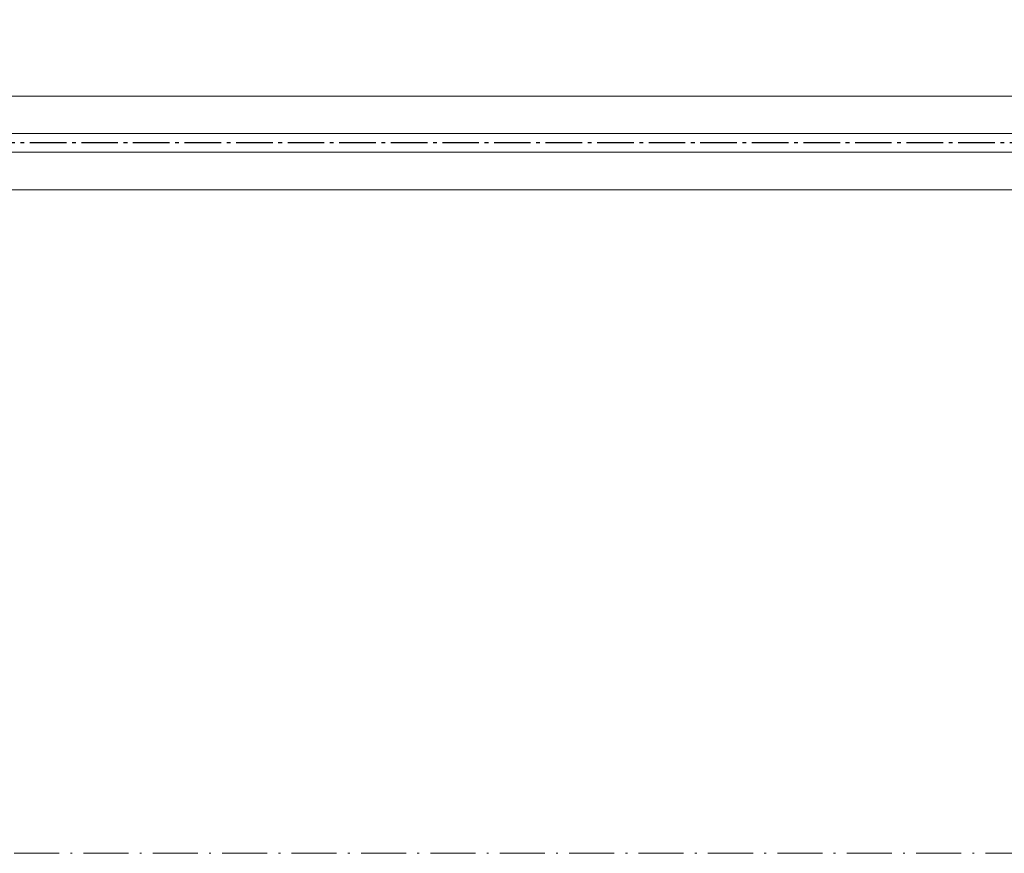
# Model space of a CAD drawing. Header units: inches. Extents: x -96941 to 10978768, y -673 to 1070890.
# Tile 173 of 256: x 61751 to 62014, y 3380 to 3603. Entities that reach past the tile are written whole.
import ezdxf

# ---------------------------------------------------------------- set-up
doc = ezdxf.new("R2010")
doc.units = ezdxf.units.IN
doc.linetypes.add('ACAD_ISO10W100', pattern=[18.5, 12, -3, 0.5, -3])
doc.linetypes.add('AM_DIN_G_W050', pattern=[13.75, 9.75, -1.5, 1, -1.5])
for name, color, linetype, lineweight in [('!_A_01_TENKÁ', 8, 'Continuous', 13), ('!_A_04_BODKOČIARKOVANÁ', 30, 'ACAD_ISO10W100', 13), ('AM_7', 4, 'AM_DIN_G_W050', 25)]:
    doc.layers.add(name, color=color, linetype=linetype, lineweight=lineweight)

msp = doc.modelspace()

# ---------------------------------------------------------------- linework, layer by layer
at = {"layer": '!_A_01_TENKÁ', "color": 14, "true_color": 0xa30000}
for p, q in [((63674.935, 3582.246), (59838.527, 3582.246)), ((59838.527, 3572.246), (63674.935, 3572.246)), ((63674.935, 3567.246), (59838.527, 3567.246)), ((59838.527, 3557.246), (63674.935, 3557.246))]:
    msp.add_line(p, q, dxfattribs=at)
at = {"layer": '!_A_04_BODKOČIARKOVANÁ', "color": 14, "true_color": 0xa30000}
msp.add_lwpolyline([(72195.735, 5943.404), (72195.735, 3380.404), (55642.735, 3380.404)], dxfattribs=at)
at = {"layer": 'AM_7', "color": 14, "true_color": 0xa30000}
msp.add_line((63674.935, 3569.746), (59814.827, 3569.746), dxfattribs=at)

doc.saveas('drawing.dxf')
